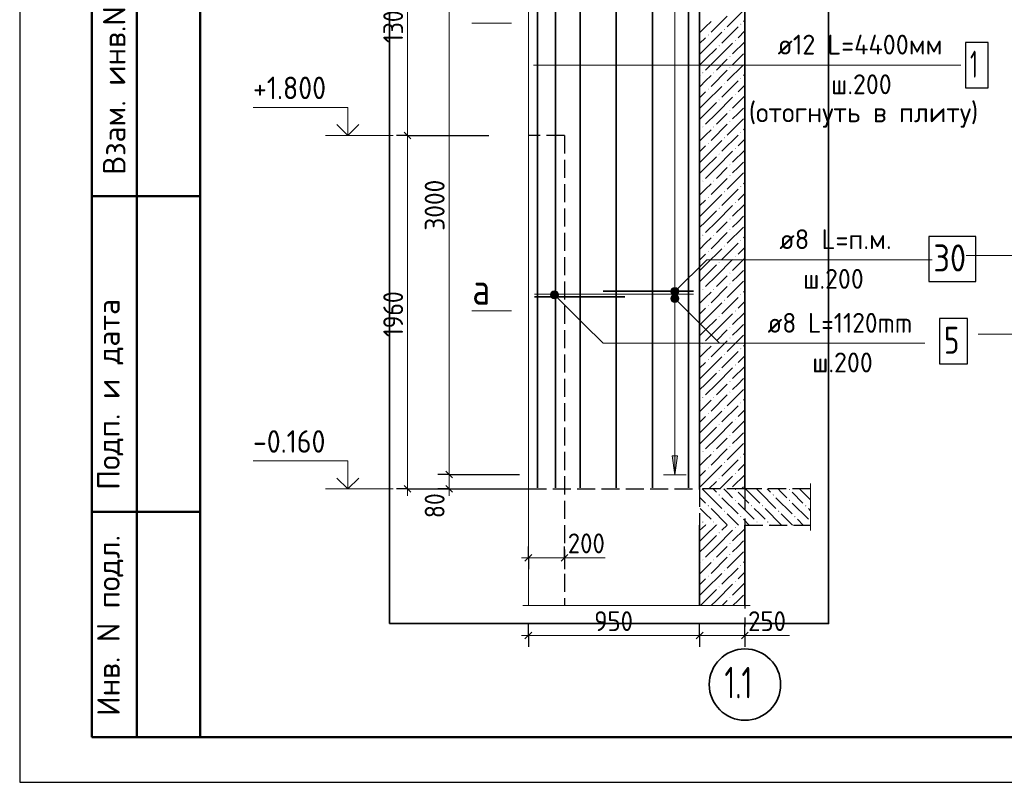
# Model space of a CAD drawing. Header units: millimetres. Extents: x 0 to 50400, y 0 to 35640.
# Tile 1 of 25: x 0 to 13105, y 0 to 10146. Entities that reach past the tile are written whole.
import ezdxf

# ---------------------------------------------------------------- set-up
doc = ezdxf.new("R2010")
doc.units = ezdxf.units.MM
doc.linetypes.add('______2', pattern=[324, 240, -84])
doc.linetypes.add('______5', pattern=[1320, 960, -120, 120, -120])
for name, color, linetype, lineweight in [('Standard', 7, 'Continuous', 25), ('Высотные отметки', 7, 'Continuous', 25), ('ЖБ Перекрытие верхний уровень', 7, 'Continuous', 35), ('ЖБ Пилон', 7, 'Continuous', 35), ('ЖБ Стена верхний уровень', 7, 'Continuous', 35), ('Общий02', 7, 'Continuous', 18), ('Позиционная метка линия выноска', 7, 'Continuous', 13), ('Позиционная метка номер позиции', 7, 'Continuous', 13), ('Размерная линия_ общее', 7, 'Continuous', 13), ('Сечения символ', 7, 'Continuous', 25)]:
    doc.layers.add(name, color=color, linetype=linetype, lineweight=lineweight)
for name, color, linetype, true_color in [('Оси', 7, '______5', 0x656565), ('Стена ДОП П-обр. неравн', 7, 'Continuous', 0xa0a0a0), ('Стена фоновая арматура У1', 7, '______2', 0xa0a0a0), ('Стена фоновая арматура Х1', 7, '______2', 0xa0a0a0)]:
    doc.layers.add(name, color=color, linetype=linetype, true_color=true_color)
doc.layers.add('Размерная выноска', color=7, linetype='Continuous')
doc.styles.add('ISOCPEUR', font='txt')

msp = doc.modelspace()

# ---------------------------------------------------------------- hatches: boundary and pattern name
at = {"layer": 'ЖБ Перекрытие верхний уровень', "linetype": 'Continuous', "lineweight": 18, "transparency": 33554687}
for points in [[(9302, 3823), (9309, 3831), (9317, 3823), (9309, 3815)], [(9518, 3895), (9525, 3903), (9533, 3895), (9525, 3887)], [(10022, 3823), (10029, 3831), (10037, 3823), (10029, 3815)], [(10238, 3895), (10245, 3903), (10253, 3895), (10245, 3887)], [(9158, 3679), (9165, 3687), (9173, 3679), (9165, 3671)], [(9518, 3751), (9525, 3759), (9533, 3751), (9525, 3743)], [(9734, 3679), (9741, 3687), (9749, 3679), (9741, 3671)], [(9878, 3679), (9885, 3687), (9893, 3679), (9885, 3671)], [(10238, 3751), (10245, 3759), (10253, 3751), (10245, 3743)], [(10454, 3679), (10461, 3687), (10469, 3679), (10461, 3671)], [(9374, 3607), (9381, 3615), (9389, 3607), (9381, 3599)], [(9590, 3535), (9597, 3543), (9605, 3535), (9597, 3527)], [(10094, 3607), (10101, 3615), (10109, 3607), (10101, 3599)], [(10310, 3535), (10317, 3543), (10325, 3535), (10317, 3527)], [(9086, 3463), (9093, 3471), (9101, 3463), (9093, 3455)], [(9230, 3463), (9237, 3471), (9245, 3463), (9237, 3455)], [(9806, 3463), (9813, 3471), (9821, 3463), (9813, 3455)], [(9950, 3463), (9957, 3471), (9965, 3463), (9957, 3455)], [(10526, 3463), (10527, 3464), (10527, 3462)]]:
    msp.add_hatch(color=7, dxfattribs=at).paths.add_polyline_path(points, flags=16)
at = {"layer": 'ЖБ Пилон', "linetype": 'Continuous', "lineweight": 18, "transparency": 33554687}
for points in [[(9591, 10087), (9597, 10093), (9603, 10087), (9597, 10081)], [(9375, 10015), (9381, 10021), (9387, 10015), (9381, 10009)], [(9159, 9943), (9165, 9949), (9171, 9943), (9165, 9937)], [(9519, 9871), (9525, 9877), (9531, 9871), (9525, 9865)], [(9303, 9799), (9309, 9805), (9315, 9799), (9309, 9793)], [(9447, 9655), (9453, 9661), (9459, 9655), (9453, 9649)], [(9087, 9439), (9093, 9445), (9099, 9439), (9093, 9433)], [(9231, 9439), (9237, 9445), (9243, 9439), (9237, 9433)], [(9447, 9511), (9453, 9517), (9459, 9511), (9453, 9505)], [(9591, 9367), (9597, 9373), (9603, 9367), (9597, 9361)], [(9159, 9223), (9165, 9229), (9171, 9223), (9165, 9217)], [(9375, 9295), (9381, 9301), (9387, 9295), (9381, 9289)], [(9303, 9079), (9309, 9085), (9315, 9079), (9309, 9073)], [(9519, 9151), (9525, 9157), (9531, 9151), (9525, 9145)], [(9447, 8935), (9453, 8941), (9459, 8935), (9453, 8929)], [(9447, 8791), (9453, 8797), (9459, 8791), (9453, 8785)], [(9087, 8719), (9093, 8725), (9099, 8719), (9093, 8713)], [(9231, 8719), (9237, 8725), (9243, 8719), (9237, 8713)], [(9591, 8647), (9597, 8653), (9603, 8647), (9597, 8641)], [(9375, 8575), (9381, 8581), (9387, 8575), (9381, 8569)], [(9159, 8503), (9165, 8509), (9171, 8503), (9165, 8497)], [(9519, 8431), (9525, 8437), (9531, 8431), (9525, 8425)], [(9303, 8359), (9309, 8365), (9315, 8359), (9309, 8353)], [(9447, 8215), (9453, 8221), (9459, 8215), (9453, 8209)], [(9087, 7999), (9093, 8005), (9099, 7999), (9093, 7993)], [(9231, 7999), (9237, 8005), (9243, 7999), (9237, 7993)], [(9447, 8071), (9453, 8077), (9459, 8071), (9453, 8065)], [(9591, 7927), (9597, 7933), (9603, 7927), (9597, 7921)], [(9159, 7783), (9165, 7789), (9171, 7783), (9165, 7777)], [(9375, 7855), (9381, 7861), (9387, 7855), (9381, 7849)], [(9303, 7639), (9309, 7645), (9315, 7639), (9309, 7633)], [(9519, 7711), (9525, 7717), (9531, 7711), (9525, 7705)], [(9447, 7495), (9453, 7501), (9459, 7495), (9453, 7489)], [(9447, 7351), (9453, 7357), (9459, 7351), (9453, 7345)], [(9087, 7279), (9093, 7285), (9099, 7279), (9093, 7273)], [(9231, 7279), (9237, 7285), (9243, 7279), (9237, 7273)], [(9591, 7207), (9597, 7213), (9603, 7207), (9597, 7201)], [(9375, 7135), (9381, 7141), (9387, 7135), (9381, 7129)], [(9159, 7063), (9165, 7069), (9171, 7063), (9165, 7057)], [(9519, 6991), (9525, 6997), (9531, 6991), (9525, 6985)], [(9303, 6919), (9309, 6925), (9315, 6919), (9309, 6913)], [(9447, 6775), (9453, 6781), (9459, 6775), (9453, 6769)], [(9087, 6559), (9093, 6565), (9099, 6559), (9093, 6553)], [(9231, 6559), (9237, 6565), (9243, 6559), (9237, 6553)], [(9447, 6631), (9453, 6637), (9459, 6631), (9453, 6625)], [(9591, 6487), (9597, 6493), (9603, 6487), (9597, 6481)], [(9159, 6343), (9165, 6349), (9171, 6343), (9165, 6337)], [(9375, 6415), (9381, 6421), (9387, 6415), (9381, 6409)], [(9303, 6199), (9309, 6205), (9315, 6199), (9309, 6193)], [(9519, 6271), (9525, 6277), (9531, 6271), (9525, 6265)], [(9447, 6055), (9453, 6061), (9459, 6055), (9453, 6049)], [(9447, 5911), (9453, 5917), (9459, 5911), (9453, 5905)], [(9087, 5839), (9093, 5845), (9099, 5839), (9093, 5833)], [(9231, 5839), (9237, 5845), (9243, 5839), (9237, 5833)], [(9591, 5767), (9597, 5773), (9603, 5767), (9597, 5761)], [(9375, 5695), (9381, 5701), (9387, 5695), (9381, 5689)], [(9159, 5623), (9165, 5629), (9171, 5623), (9165, 5617)], [(9519, 5551), (9525, 5557), (9531, 5551), (9525, 5545)], [(9303, 5479), (9309, 5485), (9315, 5479), (9309, 5473)], [(9447, 5335), (9453, 5341), (9459, 5335), (9453, 5329)], [(9087, 5119), (9093, 5125), (9099, 5119), (9093, 5113)], [(9231, 5119), (9237, 5125), (9243, 5119), (9237, 5113)], [(9447, 5191), (9453, 5197), (9459, 5191), (9453, 5185)], [(9375, 4975), (9381, 4981), (9387, 4975), (9381, 4969)], [(9591, 5047), (9597, 5053), (9603, 5047), (9597, 5041)], [(9159, 4903), (9165, 4909), (9171, 4903), (9165, 4897)], [(9303, 4759), (9309, 4765), (9315, 4759), (9309, 4753)], [(9519, 4831), (9525, 4837), (9531, 4831), (9525, 4825)], [(9447, 4615), (9453, 4621), (9459, 4615), (9453, 4609)], [(9447, 4471), (9453, 4477), (9459, 4471), (9453, 4465)], [(9087, 4399), (9093, 4405), (9099, 4399), (9093, 4393)], [(9231, 4399), (9237, 4405), (9243, 4399), (9237, 4393)], [(9591, 4327), (9597, 4333), (9603, 4327), (9597, 4321)], [(9375, 4255), (9381, 4261), (9387, 4255), (9381, 4249)], [(9159, 4183), (9165, 4189), (9171, 4183), (9165, 4177)], [(9519, 4111), (9525, 4117), (9531, 4111), (9525, 4105)], [(9303, 4039), (9309, 4045), (9315, 4039), (9309, 4033)]]:
    msp.add_hatch(color=7, dxfattribs=at).paths.add_polyline_path(points, flags=16)
at = {"layer": 'ЖБ Стена верхний уровень', "linetype": 'Continuous', "lineweight": 18, "transparency": 33554687}
for points in [[(9303, 3319), (9309, 3325), (9315, 3319), (9309, 3313)], [(9519, 3391), (9525, 3397), (9531, 3391), (9525, 3385)], [(9447, 3175), (9453, 3181), (9459, 3175), (9453, 3169)], [(9447, 3031), (9453, 3037), (9459, 3031), (9453, 3025)], [(9087, 2959), (9093, 2965), (9099, 2959), (9093, 2953)], [(9231, 2959), (9237, 2965), (9243, 2959), (9237, 2953)], [(9591, 2887), (9597, 2893), (9603, 2887), (9597, 2881)], [(9375, 2815), (9381, 2821), (9387, 2815), (9381, 2809)], [(9159, 2743), (9165, 2749), (9171, 2743), (9165, 2737)], [(9519, 2671), (9525, 2677), (9531, 2671), (9525, 2665)], [(9303, 2599), (9309, 2605), (9315, 2599), (9309, 2593)], [(9447, 2455), (9453, 2461), (9459, 2455), (9453, 2449)]]:
    msp.add_hatch(color=7, dxfattribs=at).paths.add_polyline_path(points, flags=16)
at = {"layer": 'Общий02', "linetype": 'Continuous', "lineweight": 13, "transparency": 33554687}
msp.add_hatch(color=7, dxfattribs=at).paths.add_polyline_path([(8684, 4342), (8720, 4090), (8756, 4342)])
at = {"layer": 'Позиционная метка линия выноска', "linetype": 'Continuous', "lineweight": 13, "transparency": 33554687}
for points in [[(8668, 6543), (8758, 6491), (8681, 6567)], [(8681, 6567), (8772, 6515), (8706, 6581)], [(8681, 6567), (8758, 6491), (8772, 6515)], [(8706, 6581), (8772, 6515), (8772, 6543)], [(8706, 6581), (8772, 6543), (8733, 6581)], [(8733, 6581), (8772, 6543), (8758, 6567)], [(7067, 6499), (7105, 6538), (7081, 6524)], [(7105, 6538), (7067, 6499), (7067, 6472)], [(7105, 6538), (7067, 6472), (7132, 6538)], [(7132, 6538), (7067, 6472), (7081, 6447)], [(7132, 6538), (7081, 6447), (7157, 6524)], [(7157, 6524), (7081, 6447), (7105, 6434)], [(7157, 6524), (7105, 6434), (7171, 6499)], [(7171, 6499), (7105, 6434), (7132, 6434)], [(7171, 6499), (7132, 6434), (7171, 6472)], [(7171, 6472), (7132, 6434), (7157, 6447)], [(8668, 6515), (8733, 6477), (8668, 6543)], [(8668, 6543), (8733, 6477), (8758, 6491)], [(8706, 6477), (8668, 6515), (8681, 6491)], [(8668, 6515), (8706, 6477), (8733, 6477)], [(8668, 6451), (8706, 6489), (8681, 6476)], [(8706, 6489), (8668, 6451), (8668, 6424)], [(8706, 6489), (8668, 6424), (8733, 6489)], [(8733, 6489), (8668, 6424), (8681, 6399)], [(8733, 6489), (8681, 6399), (8758, 6476)], [(8758, 6476), (8681, 6399), (8706, 6386)], [(8758, 6476), (8706, 6386), (8772, 6451)], [(8772, 6451), (8706, 6386), (8733, 6386)], [(8772, 6451), (8733, 6386), (8772, 6424)], [(8772, 6424), (8733, 6386), (8758, 6399)]]:
    msp.add_hatch(color=7, dxfattribs=at).paths.add_polyline_path(points)

# ---------------------------------------------------------------- linework, layer by layer
at = {"layer": 'Standard', "color": 7, "linetype": 'Continuous', "lineweight": 25, "transparency": 33554687}
for p, q in [((2400, 35040), (2400, 1270)), ((6725, 2942), (6815, 3032)), ((7205, 2942), (7295, 3032)), ((6725, 1907), (6815, 1997)), ((9005, 1907), (9095, 1997)), ((9605, 1907), (9695, 1997))]:
    msp.add_line(p, q, dxfattribs=at)
at = {"layer": 'Standard', "color": 7, "linetype": 'Continuous', "lineweight": 50, "transparency": 33554687}
for p, q in [((960, 600), (960, 10800)), ((960, 600), (960, 10800)), ((1560, 600), (1560, 10800)), ((960, 7800), (2400, 7800)), ((960, 3600), (2400, 3600)), ((2400, 600), (960, 600))]:
    msp.add_line(p, q, dxfattribs=at)
at = {"layer": 'Standard', "color": 7, "linetype": 'Continuous', "lineweight": -3, "transparency": 33554687}
for p, q in [((6770, 2987), (6770, 3137)), ((7250, 2987), (7250, 3137)), ((6770, 2987), (6770, 2837)), ((7250, 2987), (7250, 2837)), ((6770, 1952), (6770, 2102)), ((9050, 1952), (9050, 2102)), ((9650, 1952), (9650, 2102)), ((6770, 1952), (6770, 1802)), ((9050, 1952), (9050, 1802)), ((9650, 1952), (9650, 1802))]:
    msp.add_line(p, q, dxfattribs=at)
at = {"layer": 'Standard', "color": 7, "linetype": 'Continuous', "lineweight": 13, "transparency": 33554687}
for p, q in [((6770, 2987), (6680, 2987)), ((6770, 2987), (7250, 2987)), ((7250, 2987), (7340, 2987)), ((6770, 1952), (6680, 1952)), ((6770, 1952), (9050, 1952)), ((9050, 1952), (9650, 1952)), ((9650, 1952), (9740, 1952))]:
    msp.add_line(p, q, dxfattribs=at)
at = {"layer": 'Standard', "color": 7, "linetype": 'Continuous', "lineweight": 25, "transparency": 33554687}
msp.add_lwpolyline([(0, 0), (50400, 0), (50400, 35640), (0, 35640), (0, 0)], close=True, dxfattribs=at)
at = {"layer": 'Standard', "color": 7, "linetype": 'Continuous', "lineweight": 13, "transparency": 33554687}
msp.add_lwpolyline([(50400, 35640), (0, 35640), (0, 0), (50400, 0), (50400, 35640)], dxfattribs=at)
at = {"layer": 'Standard', "color": 7, "linetype": 'Continuous', "lineweight": 50, "transparency": 33554687}
msp.add_lwpolyline([(2400, 35040), (49800, 35040), (49800, 600), (2400, 600), (2400, 35040)], close=True, dxfattribs=at)
at = {"layer": 'Standard', "color": 254, "linetype": 'Continuous', "lineweight": 35, "true_color": 0xc4c4ff, "transparency": 33554687}
msp.add_lwpolyline([(4923, 2111), (10767, 2111), (10767, 14517), (4923, 14517), (4923, 2111)], dxfattribs=at)
at = {"layer": 'Высотные отметки', "color": 7, "linetype": 'Continuous', "lineweight": 35, "transparency": 33554687}
for p, q in [((4369, 8607), (4223, 8752)), ((4369, 8607), (4223, 8752)), ((4369, 8607), (4514, 8752)), ((4369, 8607), (4514, 8752)), ((4369, 3903), (4223, 4048)), ((4369, 3903), (4223, 4048)), ((4369, 3903), (4514, 4048)), ((4369, 3903), (4514, 4048))]:
    msp.add_line(p, q, dxfattribs=at)
at = {"layer": 'Высотные отметки', "color": 7, "linetype": 'Continuous', "lineweight": 13, "transparency": 33554687}
for p, q in [((4969, 8607), (4069, 8607)), ((4969, 8607), (4069, 8607)), ((4969, 3903), (4069, 3903)), ((4969, 3903), (4069, 3903))]:
    msp.add_line(p, q, dxfattribs=at)
for points in [[(4369, 8607), (4369, 8979), (3109, 8979)], [(4369, 8607), (4369, 8979), (3109, 8979)], [(4369, 3903), (4369, 4275), (3109, 4275)], [(4369, 3903), (4369, 4275), (3109, 4275)]]:
    msp.add_lwpolyline(points, dxfattribs=at)
at = {"layer": 'ЖБ Перекрытие верхний уровень', "color": 7, "linetype": '______2', "lineweight": 25, "transparency": 33554687}
for p, q in [((9050, 3903), (9050, 3423)), ((10527, 3903), (9650, 3903)), ((9650, 3423), (10527, 3423))]:
    msp.add_line(p, q, dxfattribs=at)
at = {"layer": 'ЖБ Перекрытие верхний уровень', "color": 9, "linetype": 'Continuous', "lineweight": 18, "true_color": 0xc7c7c7, "transparency": 33554687}
for p, q in [((9085, 3903), (9129, 3859)), ((9129, 3859), (9345, 3643)), ((9229, 3903), (9273, 3859)), ((9417, 3859), (9373, 3903)), ((9489, 3787), (9417, 3859)), ((9561, 3859), (9705, 3715)), ((9705, 3859), (9661, 3903)), ((9705, 3859), (9849, 3715)), ((9805, 3903), (9849, 3859)), ((9849, 3859), (10065, 3643)), ((9949, 3903), (9993, 3859)), ((10137, 3859), (10093, 3903)), ((10209, 3787), (10137, 3859)), ((10281, 3859), (10425, 3715)), ((10425, 3859), (10381, 3903)), ((10425, 3859), (10527, 3758)), ((10525, 3903), (10527, 3902)), ((9050, 3794), (9129, 3715)), ((9345, 3787), (9561, 3571)), ((9561, 3715), (9777, 3499)), ((10065, 3787), (10281, 3571)), ((10281, 3715), (10497, 3499)), ((9129, 3571), (9057, 3643)), ((9201, 3499), (9129, 3571)), ((9201, 3643), (9417, 3427)), ((9417, 3571), (9565, 3423)), ((9849, 3571), (9777, 3643)), ((9921, 3499), (9849, 3571)), ((9921, 3643), (10137, 3427)), ((10137, 3571), (10285, 3423)), ((10527, 3614), (10497, 3643)), ((9050, 3506), (9057, 3499)), ((9129, 3427), (9133, 3423)), ((9273, 3427), (9277, 3423)), ((9709, 3423), (9633, 3499)), ((9849, 3427), (9853, 3423)), ((9993, 3427), (9997, 3423)), ((10429, 3423), (10353, 3499))]:
    msp.add_line(p, q, dxfattribs=at)
at = {"layer": 'ЖБ Пилон', "color": 7, "linetype": 'Continuous', "lineweight": 35, "transparency": 33554687}
for p, q in [((9050, 13647), (9050, 3903)), ((9650, 3903), (9650, 13647))]:
    msp.add_line(p, q, dxfattribs=at)
at = {"layer": 'ЖБ Пилон', "color": 251, "linetype": 'Continuous', "lineweight": 18, "true_color": 0x494949, "transparency": 33554687}
for p, q in [((9633, 10267), (9417, 10051)), ((9057, 10123), (9050, 10116)), ((9129, 10051), (9201, 10123)), ((9417, 10195), (9201, 9979)), ((9650, 10140), (9633, 10123)), ((9057, 9979), (9129, 10051)), ((9129, 9763), (9345, 9979)), ((9561, 10051), (9345, 9835)), ((9650, 9996), (9561, 9907)), ((9129, 9907), (9050, 9828)), ((9273, 9619), (9489, 9835)), ((9650, 9852), (9489, 9691)), ((9129, 9763), (9050, 9684)), ((9273, 9763), (9129, 9619)), ((9129, 9619), (9050, 9540)), ((9273, 9619), (9129, 9475)), ((9417, 9619), (9273, 9475)), ((9489, 9547), (9561, 9619)), ((9561, 9619), (9633, 9691)), ((9417, 9475), (9201, 9259)), ((9633, 9547), (9417, 9331)), ((9057, 9403), (9050, 9396)), ((9057, 9259), (9129, 9331)), ((9129, 9331), (9201, 9403)), ((9561, 9331), (9345, 9115)), ((9650, 9420), (9633, 9403)), ((9129, 9187), (9050, 9108)), ((9129, 9043), (9345, 9259)), ((9650, 9276), (9561, 9187)), ((9129, 9043), (9050, 8964)), ((9273, 9043), (9129, 8899)), ((9273, 8899), (9489, 9115)), ((9650, 9132), (9489, 8971)), ((9561, 8899), (9633, 8971)), ((9129, 8899), (9050, 8820)), ((9273, 8899), (9129, 8755)), ((9417, 8899), (9273, 8755)), ((9633, 8827), (9417, 8611)), ((9489, 8827), (9561, 8899)), ((9057, 8683), (9050, 8676)), ((9129, 8611), (9201, 8683)), ((9417, 8755), (9201, 8539)), ((9650, 8700), (9633, 8683)), ((9057, 8539), (9129, 8611)), ((9129, 8323), (9345, 8539)), ((9561, 8611), (9345, 8395)), ((9650, 8556), (9561, 8467)), ((9129, 8467), (9050, 8388)), ((9273, 8179), (9489, 8395)), ((9650, 8412), (9489, 8251)), ((9129, 8323), (9050, 8244)), ((9273, 8323), (9129, 8179)), ((9129, 8179), (9050, 8100)), ((9273, 8179), (9129, 8035)), ((9417, 8179), (9273, 8035)), ((9489, 8107), (9561, 8179)), ((9561, 8179), (9633, 8251)), ((9417, 8035), (9201, 7819)), ((9633, 8107), (9417, 7891)), ((9057, 7963), (9050, 7956)), ((9057, 7819), (9129, 7891)), ((9129, 7891), (9201, 7963)), ((9561, 7891), (9345, 7675)), ((9650, 7980), (9633, 7963)), ((9129, 7747), (9050, 7668)), ((9129, 7603), (9345, 7819)), ((9650, 7836), (9561, 7747)), ((9129, 7603), (9050, 7524)), ((9273, 7603), (9129, 7459)), ((9273, 7459), (9489, 7675)), ((9650, 7692), (9489, 7531)), ((9561, 7459), (9633, 7531)), ((9129, 7459), (9050, 7380)), ((9273, 7459), (9129, 7315)), ((9417, 7459), (9273, 7315)), ((9633, 7387), (9417, 7171)), ((9489, 7387), (9561, 7459)), ((9057, 7243), (9050, 7236)), ((9129, 7171), (9201, 7243)), ((9417, 7315), (9201, 7099)), ((9650, 7260), (9633, 7243)), ((9057, 7099), (9129, 7171)), ((9129, 6883), (9345, 7099)), ((9561, 7171), (9345, 6955)), ((9650, 7116), (9561, 7027)), ((9129, 7027), (9050, 6948)), ((9273, 6739), (9489, 6955)), ((9650, 6972), (9489, 6811)), ((9129, 6883), (9050, 6804)), ((9273, 6883), (9129, 6739)), ((9129, 6739), (9050, 6660)), ((9273, 6739), (9129, 6595)), ((9417, 6739), (9273, 6595)), ((9489, 6667), (9561, 6739)), ((9561, 6739), (9633, 6811)), ((9417, 6595), (9201, 6379)), ((9633, 6667), (9417, 6451)), ((9057, 6523), (9050, 6516)), ((9057, 6379), (9129, 6451)), ((9129, 6451), (9201, 6523)), ((9561, 6451), (9345, 6235)), ((9650, 6540), (9633, 6523)), ((9129, 6307), (9050, 6228)), ((9129, 6163), (9345, 6379)), ((9650, 6396), (9561, 6307)), ((9129, 6163), (9050, 6084)), ((9273, 6163), (9129, 6019)), ((9273, 6019), (9489, 6235)), ((9650, 6252), (9489, 6091)), ((9561, 6019), (9633, 6091)), ((9129, 6019), (9050, 5940)), ((9273, 6019), (9129, 5875)), ((9417, 6019), (9273, 5875)), ((9633, 5947), (9417, 5731)), ((9489, 5947), (9561, 6019)), ((9057, 5803), (9050, 5796)), ((9129, 5731), (9201, 5803)), ((9417, 5875), (9201, 5659)), ((9650, 5820), (9633, 5803)), ((9057, 5659), (9129, 5731)), ((9129, 5443), (9345, 5659)), ((9561, 5731), (9345, 5515)), ((9650, 5676), (9561, 5587)), ((9129, 5587), (9050, 5508)), ((9273, 5299), (9489, 5515)), ((9650, 5532), (9489, 5371)), ((9129, 5443), (9050, 5364)), ((9273, 5443), (9129, 5299)), ((9129, 5299), (9050, 5220)), ((9273, 5299), (9129, 5155)), ((9417, 5299), (9273, 5155)), ((9489, 5227), (9561, 5299)), ((9561, 5299), (9633, 5371)), ((9417, 5155), (9201, 4939)), ((9633, 5227), (9417, 5011)), ((9057, 5083), (9050, 5076)), ((9057, 4939), (9129, 5011)), ((9129, 5011), (9201, 5083)), ((9561, 5011), (9345, 4795)), ((9650, 5100), (9633, 5083)), ((9129, 4867), (9050, 4788)), ((9129, 4723), (9345, 4939)), ((9650, 4956), (9561, 4867)), ((9129, 4723), (9050, 4644)), ((9273, 4723), (9129, 4579)), ((9273, 4579), (9489, 4795)), ((9650, 4812), (9489, 4651)), ((9561, 4579), (9633, 4651)), ((9129, 4579), (9050, 4500)), ((9273, 4579), (9129, 4435)), ((9417, 4579), (9273, 4435)), ((9633, 4507), (9417, 4291)), ((9489, 4507), (9561, 4579)), ((9057, 4363), (9050, 4356)), ((9129, 4291), (9201, 4363)), ((9417, 4435), (9201, 4219)), ((9650, 4380), (9633, 4363)), ((9057, 4219), (9129, 4291)), ((9129, 4003), (9345, 4219)), ((9561, 4291), (9345, 4075)), ((9650, 4236), (9561, 4147)), ((9129, 4147), (9050, 4068)), ((9318, 3903), (9489, 4075)), ((9650, 4092), (9489, 3931)), ((9129, 4003), (9050, 3924)), ((9273, 4003), (9174, 3903)), ((9606, 3903), (9633, 3931))]:
    msp.add_line(p, q, dxfattribs=at)
at = {"layer": 'ЖБ Пилон', "color": 253, "linetype": '______2', "lineweight": -3, "true_color": 0xababab, "transparency": 33554687}
msp.add_line((9650, 3903), (9050, 3903), dxfattribs=at)
at = {"layer": 'ЖБ Стена верхний уровень', "color": 7, "linetype": 'Continuous', "lineweight": 18, "transparency": 33554687}
for p, q in [((6770, 3903), (6770, 11727)), ((6770, 11607), (6770, 2351))]:
    msp.add_line(p, q, dxfattribs=at)
at = {"layer": 'ЖБ Стена верхний уровень', "color": 253, "linetype": '______2', "lineweight": -3, "true_color": 0xababab, "transparency": 33554687}
for p, q in [((7250, 8607), (6770, 8607)), ((7250, 8607), (6770, 8607)), ((7250, 8607), (7250, 2351)), ((7250, 8607), (7250, 3903)), ((6770, 3903), (9050, 3903))]:
    msp.add_line(p, q, dxfattribs=at)
at = {"layer": 'ЖБ Стена верхний уровень', "color": 251, "linetype": 'Continuous', "lineweight": 18, "true_color": 0x494949, "transparency": 33554687}
for p, q in [((9126, 3423), (9050, 3348)), ((9129, 3283), (9270, 3423)), ((9414, 3423), (9345, 3355)), ((9129, 3283), (9050, 3204)), ((9273, 3283), (9129, 3139)), ((9273, 3139), (9489, 3355)), ((9650, 3372), (9489, 3211)), ((9561, 3139), (9633, 3211)), ((9129, 3139), (9050, 3060)), ((9273, 3139), (9129, 2995)), ((9417, 3139), (9273, 2995)), ((9633, 3067), (9417, 2851)), ((9489, 3067), (9561, 3139)), ((9057, 2923), (9050, 2916)), ((9129, 2851), (9201, 2923)), ((9417, 2995), (9201, 2779)), ((9650, 2940), (9633, 2923)), ((9057, 2779), (9129, 2851)), ((9129, 2563), (9345, 2779)), ((9561, 2851), (9345, 2635)), ((9650, 2796), (9561, 2707)), ((9129, 2707), (9050, 2628)), ((9273, 2419), (9489, 2635)), ((9650, 2652), (9489, 2491)), ((9129, 2563), (9050, 2484)), ((9273, 2563), (9129, 2419)), ((9561, 2419), (9633, 2491)), ((9129, 2419), (9061, 2351)), ((9273, 2419), (9205, 2351)), ((9417, 2419), (9349, 2351)), ((9493, 2351), (9561, 2419))]:
    msp.add_line(p, q, dxfattribs=at)
at = {"layer": 'ЖБ Стена верхний уровень', "color": 7, "linetype": 'Continuous', "lineweight": 35, "transparency": 33554687}
for p, q in [((9050, 3423), (9050, 2351)), ((9650, 2351), (9650, 3423))]:
    msp.add_line(p, q, dxfattribs=at)
at = {"layer": 'Общий02', "color": 251, "linetype": 'Continuous', "lineweight": 13, "true_color": 0x494949, "transparency": 33554687}
for p, q in [((8720, 11487), (8720, 4090)), ((8756, 4342), (8684, 4342)), ((8684, 4342), (8720, 4090)), ((8720, 4342), (8720, 4360)), ((8720, 4090), (8756, 4342)), ((8870, 4090), (8570, 4090)), ((8720, 4090), (8720, 4090)), ((8720, 4090), (8720, 4090)), ((8720, 4090), (8720, 4090))]:
    msp.add_line(p, q, dxfattribs=at)
at = {"layer": 'Оси', "color": 8, "linetype": '______5', "lineweight": -3, "transparency": 33554687}
msp.add_line((9650, 15151), (9650, 1870), dxfattribs=at)
at = {"layer": 'Оси', "color": 7, "linetype": 'Continuous', "lineweight": 35, "transparency": 33554687}
msp.add_circle((9653, 1300), 475, dxfattribs=at)
at = {"layer": 'Позиционная метка линия выноска', "color": 7, "linetype": 'Continuous', "lineweight": 13, "transparency": 33554687}
for p, q in [((6016, 10098), (6544, 10098)), ((8681, 6567), (8681, 6567)), ((8758, 6567), (8758, 6567)), ((7081, 6524), (7081, 6524)), ((7081, 6447), (7081, 6447)), ((7157, 6524), (7157, 6524)), ((7157, 6447), (7157, 6447)), ((8681, 6491), (8681, 6491)), ((8681, 6476), (8681, 6476)), ((8720, 6437), (9316, 5841)), ((8758, 6491), (8758, 6491)), ((8758, 6476), (8758, 6476)), ((8681, 6399), (8681, 6399)), ((8758, 6399), (8758, 6399)), ((6016, 6272), (6544, 6272))]:
    msp.add_line(p, q, dxfattribs=at)
for points in [[(6838, 9542), (10990, 9542), (12526, 9542)], [(8720, 6529), (9144, 6953), (12144, 6953)], [(16215, 6517), (15723, 7009), (12599, 7009)], [(7119, 6486), (7509, 6095), (7764, 5841), (12048, 5841)], [(16215, 6517), (15661, 5963), (12757, 5963)]]:
    msp.add_lwpolyline(points, dxfattribs=at)
for centre in [(8720, 6529), (7119, 6486), (8720, 6437)]:
    msp.add_circle(centre, 54, dxfattribs=at)
at = {"layer": 'Размерная выноска', "color": 7, "linetype": 'Continuous', "lineweight": 13, "transparency": 33554687}
for p, q in [((10527, 3975), (10527, 3351)), ((7250, 2987), (7793, 2987)), ((9122, 2351), (6698, 2351)), ((9722, 2351), (8978, 2351)), ((9650, 1952), (10248, 1952))]:
    msp.add_line(p, q, dxfattribs=at)
at = {"layer": 'Размерная линия_ общее', "color": 7, "linetype": 'Continuous', "lineweight": 13, "transparency": 33554687}
for p, q in [((5163, 8607), (5163, 11727)), ((5715, 4095), (5715, 11295)), ((5163, 3903), (5163, 3813)), ((5715, 3903), (5715, 3813))]:
    msp.add_line(p, q, dxfattribs=at)
at = {"layer": 'Размерная линия_ общее', "color": 7, "linetype": 'Continuous', "lineweight": 25, "transparency": 33554687}
for p, q in [((5208, 8562), (5118, 8652)), ((5760, 4050), (5670, 4140)), ((5208, 3858), (5118, 3948)), ((5760, 3858), (5670, 3948))]:
    msp.add_line(p, q, dxfattribs=at)
at = {"layer": 'Размерная линия_ общее', "color": 7, "linetype": 'Continuous', "lineweight": -3, "transparency": 33554687}
for p, q in [((5163, 8607), (5013, 8607)), ((5163, 8607), (5313, 8607)), ((5163, 8607), (6246, 8607)), ((5715, 4095), (5565, 4095)), ((5715, 4095), (5865, 4095)), ((5163, 3903), (5013, 3903)), ((5163, 3903), (5313, 3903)), ((5163, 3903), (6817, 3903)), ((5715, 3903), (5565, 3903)), ((5715, 3903), (5865, 3903))]:
    msp.add_line(p, q, dxfattribs=at)
at = {"layer": 'Размерная линия_ общее', "color": 7, "linetype": 'Continuous', "lineweight": 13, "transparency": 33554687}
for points in [[(5163, 3903), (5163, 5824), (5163, 5824), (5163, 8607)], [(5715, 3903), (5715, 4057), (5715, 4057), (5715, 4095)]]:
    msp.add_lwpolyline(points, dxfattribs=at)
at = {"layer": 'Размерная линия_ общее', "color": 7, "linetype": 'Continuous', "lineweight": -3, "transparency": 33554687}
for points in [[(5715, 4095), (5737, 4095), (5737, 4095), (6556, 4095), (6556, 4095), (6650, 4095)], [(5715, 3903), (5724, 3903), (5724, 3903), (5801, 3903)]]:
    msp.add_lwpolyline(points, dxfattribs=at)
at = {"layer": 'Стена ДОП П-обр. неравн', "color": 7, "linetype": 'Continuous', "lineweight": 35, "transparency": 33554687}
for p, q in [((6852, 6457), (8056, 6457)), ((8969, 6533), (7764, 6533))]:
    msp.add_line(p, q, dxfattribs=at)
at = {"layer": 'Стена ДОП П-обр. неравн', "color": 7, "linetype": 'Continuous', "lineweight": 25, "transparency": 33554687}
msp.add_lwpolyline([(12242, 5569), (12614, 5569), (12614, 6169), (12242, 6169), (12242, 5569)], dxfattribs=at)
at = {"layer": 'Стена фоновая арматура У1', "color": 7, "linetype": 'Continuous', "lineweight": 18, "transparency": 33554687}
msp.add_line((6852, 6495), (8969, 6495), dxfattribs=at)
at = {"layer": 'Стена фоновая арматура У1', "color": 7, "linetype": 'Continuous', "lineweight": 25, "transparency": 33554687}
msp.add_lwpolyline([(12101, 6664), (12725, 6664), (12725, 7264), (12101, 7264), (12101, 6664)], dxfattribs=at)
at = {"layer": 'Стена фоновая арматура Х1', "color": 7, "linetype": 'Continuous', "lineweight": 35, "transparency": 33554687}
for p, q in [((6890, 3917), (6890, 12097)), ((7130, 3917), (7130, 12097)), ((7461, 3917), (7461, 12097)), ((7941, 3917), (7941, 12097)), ((8421, 3917), (8421, 12097)), ((8901, 3917), (8901, 12097)), ((6890, 3917), (6890, 11842)), ((7130, 3917), (7130, 11842)), ((7461, 3917), (7461, 11845)), ((7941, 3917), (7941, 11845)), ((8421, 3917), (8421, 11845)), ((8901, 3917), (8901, 11845))]:
    msp.add_line(p, q, dxfattribs=at)
at = {"layer": 'Стена фоновая арматура Х1', "color": 7, "linetype": 'Continuous', "lineweight": 25, "transparency": 33554687}
msp.add_lwpolyline([(12590, 9242), (12890, 9242), (12890, 9842), (12590, 9842), (12590, 9242)], dxfattribs=at)

# ---------------------------------------------------------------- texts
at = {"layer": 'Standard', "color": 7, "linetype": 'Continuous', "lineweight": 50, "transparency": 33554687, "char_height": 300, "attachment_point": 7, "rotation": 90, "style": 'ISOCPEUR'}
for s, insert, width in [('\\A1;{\\fISOCPEUR|i0|b0;\\H300.000000;\\W1.000000;\\C7;Взам. инв.N}\\P', (1408, 8083), 2290.92), ('\\A1;{\\fISOCPEUR|i0|b0;\\H300.000000;\\W1.000000;\\C7;Подп. и дата}\\P', (1379, 3891), 2636.47), ('\\A1;{\\fISOCPEUR|i0|b0;\\H300.000000;\\W1.000000;\\C7;Инв. N подл.}\\P', (1379, 881), 2426.15)]:
    msp.add_mtext(s, dxfattribs=dict(at, insert=insert, width=width))
at = {"layer": 'Standard', "color": 7, "linetype": 'Continuous', "lineweight": 25, "transparency": 33554687, "char_height": 264, "attachment_point": 7, "style": 'ISOCPEUR'}
for s, insert, width in [('\\W0.91;200', (7295, 3047), 674.39), ('\\W0.91;950', (7646, 2012), 674.38), ('\\W0.91;250', (9695, 2012), 674.39)]:
    msp.add_mtext(s, dxfattribs=dict(at, insert=insert, width=width))
at = {"layer": 'Высотные отметки', "color": 7, "linetype": 'Continuous', "lineweight": 25, "transparency": 33554687, "char_height": 300, "width": 1214.13, "attachment_point": 7, "style": 'ISOCPEUR'}
for s, insert in [('\\W0.90;+1.800', (3105, 9089)), ('\\W0.90;-0.160', (3105, 4385))]:
    msp.add_mtext(s, dxfattribs=dict(at, insert=insert))
at = {"layer": 'Оси', "color": 7, "linetype": 'Continuous', "lineweight": 35, "transparency": 33554687, "insert": (9380, 1117), "char_height": 420, "width": 689.49, "attachment_point": 7, "style": 'ISOCPEUR'}
msp.add_mtext('\\W0.68;1.1', dxfattribs=at)
at = {"layer": 'Позиционная метка номер позиции', "color": 7, "linetype": 'Continuous', "lineweight": 25, "transparency": 33554687, "insert": (9704, 8710), "char_height": 264, "width": 3401.67, "attachment_point": 7, "style": 'ISOCPEUR'}
msp.add_mtext('\\W0.98;(отогнуть в плиту)', dxfattribs=at)
at = {"layer": 'Размерная линия_ общее', "color": 7, "linetype": 'Continuous', "lineweight": 25, "transparency": 33554687, "char_height": 264, "attachment_point": 7, "rotation": 90, "style": 'ISOCPEUR'}
for s, insert, width in [('\\W0.87;1300', (5103, 9837), 800.28), ('\\W0.93;3000', (5655, 7339), 861.7), ('\\W0.87;1960', (5103, 5925), 800.28), ('\\W0.87;80', (5655, 3515), 484.71)]:
    msp.add_mtext(s, dxfattribs=dict(at, insert=insert, width=width))
at = {"layer": 'Сечения символ', "color": 7, "linetype": 'Continuous', "lineweight": 35, "transparency": 33554687, "insert": (6024, 6354), "char_height": 420, "width": 503.77, "attachment_point": 7, "style": 'ISOCPEUR'}
msp.add_mtext('\\W0.80;а', dxfattribs=at)
at = {"layer": 'Стена ДОП П-обр. неравн', "color": 7, "linetype": 'Continuous', "lineweight": 13, "transparency": 33554687, "attachment_point": 7, "style": 'ISOCPEUR'}
for s, insert, char_height, width in [('\\W0.93;ø8 L=1120mm ', (9954, 5981), 264, 2339.97), ('\\W0.78;5', (12302, 5701), 360, 391.7), ('\\W0.95;ш.200 ', (10548, 5454), 264, 1154.56)]:
    msp.add_mtext(s, dxfattribs=dict(at, insert=insert, char_height=char_height, width=width))
at = {"layer": 'Стена фоновая арматура У1', "color": 7, "linetype": 'Continuous', "lineweight": 13, "transparency": 33554687, "attachment_point": 7, "style": 'ISOCPEUR'}
for s, insert, char_height, width in [('\\W0.97;ø8 L=п.м. ', (10111, 7094), 264, 1790.25), ('\\W0.87;30', (12161, 6796), 360, 660.97), ('\\W0.95;ш.200 ', (10428, 6566), 264, 1154.56)]:
    msp.add_mtext(s, dxfattribs=dict(at, insert=insert, char_height=char_height, width=width))
at = {"layer": 'Стена фоновая арматура Х1', "color": 7, "linetype": 'Continuous', "lineweight": 13, "transparency": 33554687, "attachment_point": 7, "style": 'ISOCPEUR'}
for s, insert, char_height, width in [('\\W0.96;ø12 L=4400мм ', (10087, 9683), 264, 2580.62), ('\\W0.56;1', (12650, 9374), 360, 280), ('\\W0.95;ш.200 ', (10800, 9155), 264, 1154.56)]:
    msp.add_mtext(s, dxfattribs=dict(at, insert=insert, char_height=char_height, width=width))

doc.saveas('drawing.dxf')
